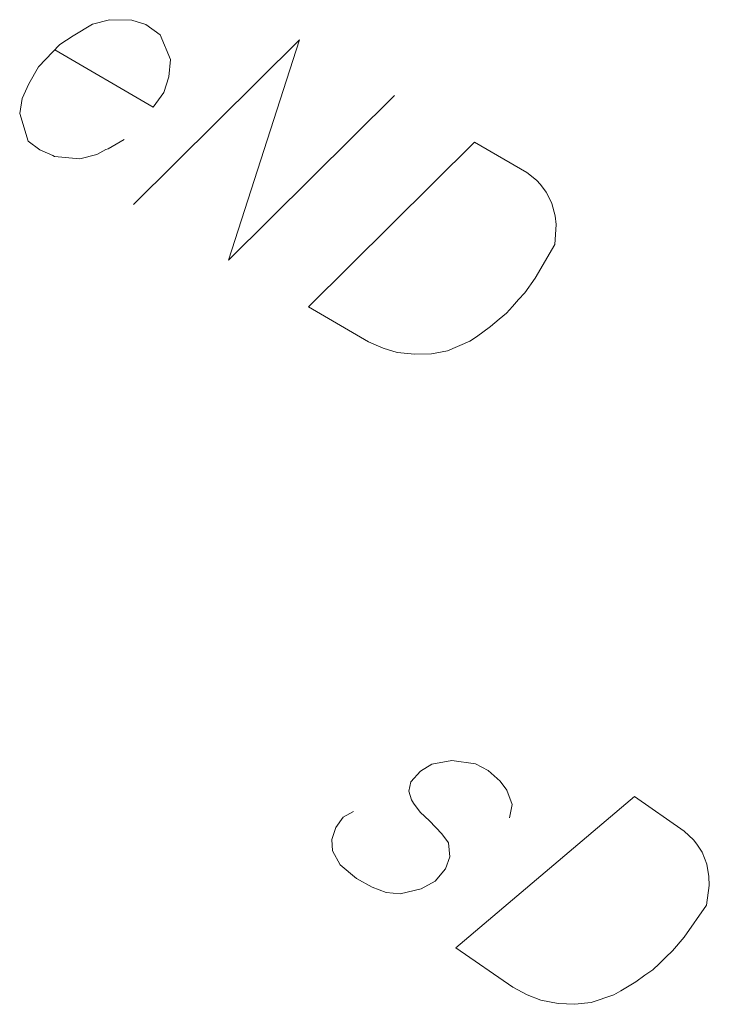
# Model space of a CAD drawing. Header units: millimetres. Extents: x 460 to 2266, y 622 to 2169.
# Tile 45 of 95: x 2016.95 to 2019.24, y 1964.87 to 1968.14. Entities that reach past the tile are written whole.
import ezdxf

# ---------------------------------------------------------------- set-up
doc = ezdxf.new("R2010")
doc.units = ezdxf.units.MM
doc.layers.add('#digitalizacja', color=7, linetype='Continuous', lineweight=18)

msp = doc.modelspace()

# ---------------------------------------------------------------- linework, layer by layer
at = {"layer": '#digitalizacja', "color": 1, "linetype": 'Continuous', "lineweight": 18, "flags": 128}
for points in [[(2017.064, 1968.0409), (2017.3905, 1967.8506), (2017.4253, 1967.8987), (2017.4419, 1967.9505), (2017.4483, 1968.0083), (2017.4138, 1968.0899), (2017.3658, 1968.1248), (2017.319, 1968.1384), (2017.2451, 1968.1405), (2017.1885, 1968.1256), (2017.1252, 1968.0873), (2017.081, 1968.0584), (2017.01, 1967.9835), (2016.9773, 1967.9275), (2016.9557, 1967.8785), (2016.9471, 1967.8288), (2016.9757, 1967.737), (2017.0135, 1967.7081), (2017.0573, 1967.6894), (2017.0624, 1967.6864), (2017.1466, 1967.6784), (2017.2031, 1967.6932), (2017.2333, 1967.7099), (2017.2414, 1967.712), (2017.2936, 1967.7431)], [(2017.3246, 1967.5267), (2017.8758, 1968.0735), (2017.6409, 1967.3423), (2018.1921, 1967.8891)], [(2018.4574, 1967.7345), (2018.6309, 1967.6334), (2018.6636, 1967.6074), (2018.6759, 1967.5934), (2018.6955, 1967.5683), (2018.7048, 1967.5492), (2018.7142, 1967.5301), (2018.7248, 1967.4897), (2018.7283, 1967.4603), (2018.724, 1967.3945), (2018.6586, 1967.2822), (2018.6238, 1967.2342), (2018.6038, 1967.2117), (2018.5838, 1967.1891), (2018.5638, 1967.1666), (2018.5387, 1967.147), (2018.5107, 1967.1224), (2018.4635, 1967.0884), (2018.4414, 1967.0739), (2018.3679, 1967.0416), (2018.3144, 1967.0318), (2018.2587, 1967.0301), (2018.2009, 1967.0365), (2018.1541, 1967.05), (2018.1052, 1967.0717), (2017.9062, 1967.1877), (2018.4574, 1967.7345)]]:
    msp.add_lwpolyline(points, dxfattribs=at)
at = {"layer": '#digitalizacja', "color": 36, "linetype": 'Continuous', "lineweight": 18, "true_color": 0x7d3300, "flags": 128}
for points in [[(2018.5729, 1965.4914), (2018.5819, 1965.5355), (2018.5649, 1965.5833), (2018.5426, 1965.6133), (2018.5022, 1965.6484), (2018.4601, 1965.6706), (2018.3817, 1965.682), (2018.3159, 1965.6701), (2018.2778, 1965.6462), (2018.2459, 1965.6108), (2018.2388, 1965.5799), (2018.2481, 1965.5518), (2018.2544, 1965.5403), (2018.2768, 1965.5104), (2018.3073, 1965.4819), (2018.3491, 1965.4384), (2018.3714, 1965.4085), (2018.3754, 1965.3626), (2018.3615, 1965.322), (2018.3264, 1965.2816), (2018.28, 1965.2563), (2018.2109, 1965.2397), (2018.1635, 1965.2439), (2018.1179, 1965.2612), (2018.066, 1965.29), (2018.0113, 1965.3354), (2017.9859, 1965.3817), (2017.9834, 1965.4194), (2017.9973, 1965.4601), (2018.0209, 1965.494), (2018.0557, 1965.513)], [(2018.9887, 1965.562), (2019.1536, 1965.4474), (2019.1841, 1965.4189), (2019.1953, 1965.404), (2019.2128, 1965.3774), (2019.2206, 1965.3576), (2019.2285, 1965.3378), (2019.2358, 1965.2967), (2019.2369, 1965.2671), (2019.2274, 1965.2018), (2019.1532, 1965.0952), (2019.1147, 1965.05), (2019.093, 1965.0292), (2019.0713, 1965.0083), (2019.0496, 1964.9875), (2019.023, 1964.9699), (2018.9931, 1964.9476), (2018.9434, 1964.9175), (2018.9202, 1964.9048), (2018.8443, 1964.8784), (2018.7902, 1964.8729), (2018.7345, 1964.8756), (2018.6774, 1964.8866), (2018.6319, 1964.9039), (2018.5849, 1964.9293), (2018.3957, 1965.0608), (2018.9887, 1965.562)]]:
    msp.add_lwpolyline(points, dxfattribs=at)

doc.saveas('drawing.dxf')
